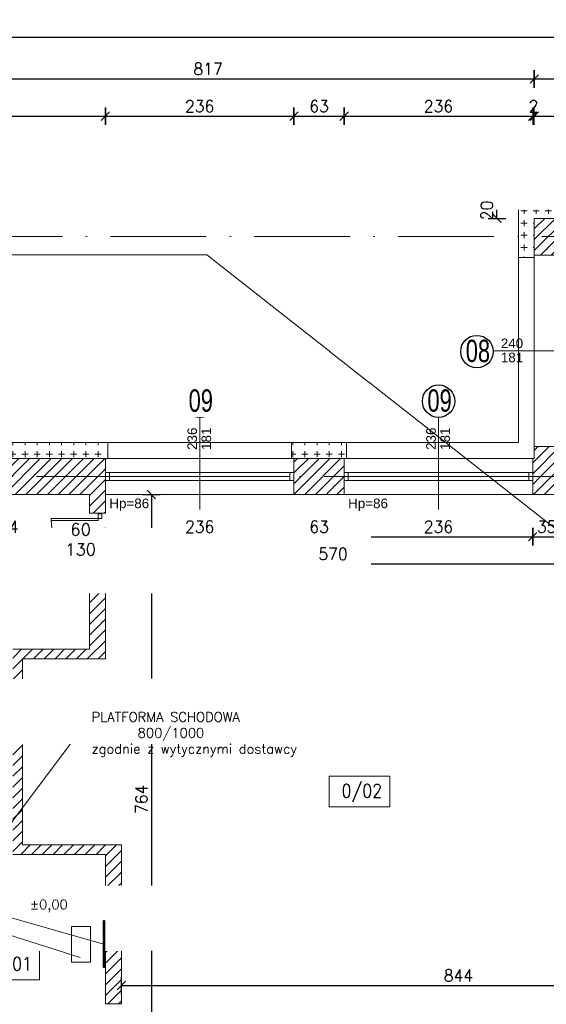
# Model space of a CAD drawing. Header units: millimetres. Extents: x -37273 to 136949, y -1495242345 to -598.
# Tile 28 of 53: x 55319 to 55978, y -16874 to -15640. Entities that reach past the tile are written whole.
import ezdxf

# ---------------------------------------------------------------- set-up
doc = ezdxf.new("R2010")
doc.units = ezdxf.units.MM
doc.linetypes.add('217-500', pattern=[2, 0, -0.5, 1.5])
doc.linetypes.add('ACAD_ISO10W100', pattern=[18, 12, -3, 0, -3])
for name, color, linetype, lineweight in [('0.09Opis', 20, 'Continuous', 9), ('A-DRZ', 3, 'Continuous', 13), ('A-OKN', 3, 'Continuous', 13), ('F-BIL-OP', 103, 'Continuous', 9), ('urządzenia', 252, 'Continuous', 0), ('wymiarowannie', 253, 'Continuous', 5), ('ściany', 190, 'Continuous', 25)]:
    doc.layers.add(name, color=color, linetype=linetype, lineweight=lineweight)
for name, color, linetype in [('OPISY', 4, 'Continuous'), ('wym', 1, 'Continuous'), ('ściana', 7, 'Continuous')]:
    doc.layers.add(name, color=color, linetype=linetype)
doc.layers.add('projektowana skarpa', color=7, linetype='Continuous', lineweight=5, true_color=0x3f3f3f)
doc.styles.add('op2', font='arial.ttf')
doc.styles.add('SIMPLEX', font='simplex', dxfattribs={"width": 0.85})
doc.styles.get("Standard").update_dxf_attribs({"font": 'arial.ttf'})
doc.styles.add('Style-CHAR_FAST_FONT', font='CHAR_FAST_FONT.shx')
doc.styles.add('WYM_50', font='simplex.shx', dxfattribs={"width": 0.95})
doc.dimstyles.new('50', dxfattribs={"dimtxt": 15, "dimasz": 0.15, "dimexe": 13, "dimexo": 30, "dimgap": 5, "dimtad": 1, "dimdec": 0, "dimrnd": 0.5, "dimzin": 1, "dimdsep": 46, "dimtxsty": 'WYM_50', "dimblk": 'A', "dimcen": 3, "dimdle": 5, "dimse1": 1, "dimse2": 1, "dimclrd": 256, "dimclre": 256, "dimclrt": 2, "dimaunit": 1, "dimadec": 0, "dimazin": 0, "dimtfac": 0.32, "dimtdec": 0, "dimtix": 1, "dimtmove": 1, "dimatfit": 3, "dimldrblk": 'A', "dimfxl": 1, "dimtvp": 0.08, "dimtolj": 1, "dimtzin": 1, "dimarcsym": 0})
pattern_1 = [(90, (-12462.238, -3.81), (-15.24, 9e-16), [7.62, -7.62]), (180, (-12458.429, 0), (-2e-15, -15.24), [7.62, -7.62])]

# ---------------------------------------------------------------- blocks, each defined once
blk = doc.blocks.new('DRZWI80')
at = {"layer": 'A-DRZ'}
for points in [[(63149.5, 25780.3), (63149.5, 25851.4)], [(63186.5, 25780.3), (63186.5, 25856.3)]]:
    blk.add_lwpolyline(points, dxfattribs=at)
at = {"layer": 'A-DRZ', "extrusion": (0, 0, -1)}
for points in [[(-63186.5, 25780.3), (-63183.5, 25780.3), (-63183.5, 25856.3)], [(-63186.5, 25856.3), (-63183.5, 25856.3)]]:
    blk.add_lwpolyline(points, dxfattribs=at)
at = {"layer": 'A-DRZ'}
for points in [[(63104.5, 25774.3), (63104.5, 25780.3), (63112.5, 25780.3), (63112.5, 25774.3)], [(63194.5, 25774.3), (63194.5, 25780.3), (63186.5, 25780.3), (63186.5, 25774.3)]]:
    blk.add_lwpolyline(points, close=True, dxfattribs=at)
at = {"layer": 'A-DRZ', "color": 1}
blk.add_arc((63182.8, 25785.8), 70.5, 89.4084, 184.4877, dxfattribs=at)
blk = doc.blocks.new('GFT43')
at = {"layer": 'A-DRZ'}
blk.add_blockref('DRZWI80', (-63194.5, -25774.3), dxfattribs=at)
blk = doc.blocks.new('A')
at = {"color": 7, "linetype": 'Continuous'}
blk.add_line((-35.3, -35.3), (35.3, 35.3), dxfattribs=at)
at = {"color": 1, "linetype": 'Continuous'}
blk.add_line((0, 73.6), (0, -73.6), dxfattribs=at)
blk = doc.blocks.new('*D2058')
at = {"layer": 'Defpoints', "color": 0, "lineweight": 13, "ltscale": 3}
for p in [(55963, -15889.4), (54688, -15935.4), (55963, -15935.4)]:
    blk.add_point(p, dxfattribs=at)
at = {"layer": 'wym', "lineweight": -2}
blk.add_line((54688, -15889.5), (54688, -15935.2), dxfattribs=at)
at = {"layer": 'wym', "lineweight": -2, "ltscale": 3, "xscale": 0.15, "yscale": 0.15, "zscale": 0.15}
for p, rotation in [((54688, -15889.4), 90), ((54688, -15935.4), 270)]:
    blk.add_blockref('A', p, dxfattribs=dict(at, rotation=rotation))
at = {"layer": 'wym', "color": 2, "ltscale": 3, "insert": (54675.5, -15912.4), "char_height": 15, "attachment_point": 5, "rotation": 90, "style": 'WYM_50'}
blk.add_mtext('\\A1;46', dxfattribs=at)
blk = doc.blocks.new('*D2059')
at = {"layer": 'Defpoints', "color": 0, "lineweight": 13, "ltscale": 3}
for p in [(55963, -15935.4), (54688, -16175.4), (55963, -16175.4)]:
    blk.add_point(p, dxfattribs=at)
at = {"layer": 'wym', "lineweight": -2}
blk.add_line((54688, -15935.5), (54688, -16175.2), dxfattribs=at)
at = {"layer": 'wym', "lineweight": -2, "ltscale": 3, "xscale": 0.15, "yscale": 0.15, "zscale": 0.15}
for p, rotation in [((54688, -15935.4), 90), ((54688, -16175.4), 270)]:
    blk.add_blockref('A', p, dxfattribs=dict(at, rotation=rotation))
at = {"layer": 'wym', "color": 2, "ltscale": 3, "insert": (54675.5, -16055.4), "char_height": 15, "attachment_point": 5, "rotation": 90, "style": 'WYM_50'}
blk.add_mtext('\\A1;240', dxfattribs=at)
blk = doc.blocks.new('*D2060')
at = {"layer": 'Defpoints', "color": 0, "lineweight": 13, "ltscale": 3}
for p in [(55963, -16175.4), (54688, -16190.4), (55963, -16190.4)]:
    blk.add_point(p, dxfattribs=at)
at = {"layer": 'wym', "lineweight": -2}
for p, q in [((54688, -16175.2), (54688, -16175.1)), ((54688, -16175.4), (54688, -16190.4)), ((54688, -16190.5), (54688, -16190.7))]:
    blk.add_line(p, q, dxfattribs=at)
at = {"layer": 'wym', "lineweight": -2, "ltscale": 3, "xscale": 0.15, "yscale": 0.15, "zscale": 0.15}
for p, rotation in [((54688, -16175.4), 270), ((54688, -16190.4), 90)]:
    blk.add_blockref('A', p, dxfattribs=dict(at, rotation=rotation))
at = {"layer": 'wym', "color": 2, "ltscale": 3, "insert": (54675.5, -16182.9), "char_height": 15, "attachment_point": 5, "rotation": 90, "style": 'WYM_50'}
blk.add_mtext('\\A1;15', dxfattribs=at)
blk = doc.blocks.new('*D2076')
at = {"layer": 'Defpoints', "color": 0, "lineweight": 13, "ltscale": 3}
for p in [(56030.9, -15889.4), (54635, -16190.4), (55963, -16190.4)]:
    blk.add_point(p, dxfattribs=at)
at = {"layer": 'wym', "lineweight": -2}
blk.add_line((54635, -15889.5), (54635, -16190.2), dxfattribs=at)
at = {"layer": 'wym', "lineweight": -2, "ltscale": 3, "xscale": 0.15, "yscale": 0.15, "zscale": 0.15}
for p, rotation in [((54635, -15889.4), 90), ((54635, -16190.4), 270)]:
    blk.add_blockref('A', p, dxfattribs=dict(at, rotation=rotation))
at = {"layer": 'wym', "color": 2, "ltscale": 3, "insert": (54622.5, -16039.9), "char_height": 15, "attachment_point": 5, "rotation": 90, "style": 'WYM_50'}
blk.add_mtext('\\A1;301', dxfattribs=at)
blk = doc.blocks.new('*D2165')
at = {"layer": 'Defpoints', "color": 0, "lineweight": 13, "ltscale": 3}
for p in [(55406, -16288.3), (55192, -16362.1), (55406, -16362.1)]:
    blk.add_point(p, dxfattribs=at)
at = {"layer": 'wym', "lineweight": -2}
blk.add_line((55192.2, -16288.3), (55405.9, -16288.3), dxfattribs=at)
at = {"layer": 'wym', "lineweight": -2, "ltscale": 3, "xscale": 0.15, "yscale": 0.15, "zscale": 0.15, "rotation": 180}
blk.add_blockref('A', (55192, -16288.3), dxfattribs=at)
at = {"layer": 'wym', "lineweight": -2, "ltscale": 3, "xscale": 0.15, "yscale": 0.15, "zscale": 0.15}
blk.add_blockref('A', (55406, -16288.3), dxfattribs=at)
at = {"layer": 'wym', "color": 2, "ltscale": 3, "insert": (55299, -16275.8), "char_height": 15, "attachment_point": 5, "style": 'WYM_50'}
blk.add_mtext('\\A1;214', dxfattribs=at)
blk = doc.blocks.new('*D2166')
at = {"layer": 'Defpoints', "color": 0, "lineweight": 13, "ltscale": 3}
for p in [(55662, -16235.4), (55426, -16247.1), (55662, -16288.3)]:
    blk.add_point(p, dxfattribs=at)
at = {"layer": 'wym', "lineweight": -2}
blk.add_line((55426.2, -16288.3), (55661.9, -16288.3), dxfattribs=at)
at = {"layer": 'wym', "lineweight": -2, "ltscale": 3, "xscale": 0.15, "yscale": 0.15, "zscale": 0.15, "rotation": 180}
blk.add_blockref('A', (55426, -16288.3), dxfattribs=at)
at = {"layer": 'wym', "lineweight": -2, "ltscale": 3, "xscale": 0.15, "yscale": 0.15, "zscale": 0.15}
blk.add_blockref('A', (55662, -16288.3), dxfattribs=at)
at = {"layer": 'wym', "color": 2, "ltscale": 3, "insert": (55544, -16275.8), "char_height": 15, "attachment_point": 5, "style": 'WYM_50'}
blk.add_mtext('\\A1;236', dxfattribs=at)
blk = doc.blocks.new('*D2167')
at = {"layer": 'Defpoints', "color": 0, "lineweight": 13, "ltscale": 3}
for p in [(55725, -16222.6), (55662, -16256.2), (55725, -16288.3)]:
    blk.add_point(p, dxfattribs=at)
at = {"layer": 'wym', "lineweight": -2}
blk.add_line((55662.2, -16288.3), (55724.9, -16288.3), dxfattribs=at)
at = {"layer": 'wym', "lineweight": -2, "ltscale": 3, "xscale": 0.15, "yscale": 0.15, "zscale": 0.15, "rotation": 180}
blk.add_blockref('A', (55662, -16288.3), dxfattribs=at)
at = {"layer": 'wym', "lineweight": -2, "ltscale": 3, "xscale": 0.15, "yscale": 0.15, "zscale": 0.15}
blk.add_blockref('A', (55725, -16288.3), dxfattribs=at)
at = {"layer": 'wym', "color": 2, "ltscale": 3, "insert": (55693.5, -16275.8), "char_height": 15, "attachment_point": 5, "style": 'WYM_50'}
blk.add_mtext('\\A1;63', dxfattribs=at)
blk = doc.blocks.new('*D2168')
at = {"layer": 'Defpoints', "color": 0, "lineweight": 13, "ltscale": 3}
for p in [(55961, -16235.4), (55725, -16271.1), (55961, -16288.3)]:
    blk.add_point(p, dxfattribs=at)
at = {"layer": 'wym', "lineweight": -2}
blk.add_line((55725.2, -16288.3), (55960.9, -16288.3), dxfattribs=at)
at = {"layer": 'wym', "lineweight": -2, "ltscale": 3, "xscale": 0.15, "yscale": 0.15, "zscale": 0.15, "rotation": 180}
blk.add_blockref('A', (55725, -16288.3), dxfattribs=at)
at = {"layer": 'wym', "lineweight": -2, "ltscale": 3, "xscale": 0.15, "yscale": 0.15, "zscale": 0.15}
blk.add_blockref('A', (55961, -16288.3), dxfattribs=at)
at = {"layer": 'wym', "color": 2, "ltscale": 3, "insert": (55843, -16275.8), "char_height": 15, "attachment_point": 5, "style": 'WYM_50'}
blk.add_mtext('\\A1;236', dxfattribs=at)
blk = doc.blocks.new('*D2169')
at = {"layer": 'Defpoints', "color": 0, "lineweight": 13, "ltscale": 3}
for p in [(55961, -16249.4), (55996, -16249.4), (55996, -16288.3)]:
    blk.add_point(p, dxfattribs=at)
at = {"layer": 'wym', "lineweight": -2}
blk.add_line((55961.2, -16288.3), (55995.9, -16288.3), dxfattribs=at)
at = {"layer": 'wym', "lineweight": -2, "ltscale": 3, "xscale": 0.15, "yscale": 0.15, "zscale": 0.15, "rotation": 180}
blk.add_blockref('A', (55961, -16288.3), dxfattribs=at)
at = {"layer": 'wym', "lineweight": -2, "ltscale": 3, "xscale": 0.15, "yscale": 0.15, "zscale": 0.15}
blk.add_blockref('A', (55996, -16288.3), dxfattribs=at)
at = {"layer": 'wym', "color": 2, "ltscale": 3, "insert": (55978.5, -16275.8), "char_height": 15, "attachment_point": 5, "style": 'WYM_50'}
blk.add_mtext('\\A1;35', dxfattribs=at)
blk = doc.blocks.new('*D2172')
at = {"layer": 'Defpoints', "color": 0, "lineweight": 13, "ltscale": 3}
for p in [(55996, -16322.4), (55426, -16348.6), (55996, -16348.6)]:
    blk.add_point(p, dxfattribs=at)
at = {"layer": 'wym', "lineweight": -2}
blk.add_line((55426.2, -16322.4), (55995.9, -16322.4), dxfattribs=at)
at = {"layer": 'wym', "lineweight": -2, "ltscale": 3, "xscale": 0.15, "yscale": 0.15, "zscale": 0.15, "rotation": 180}
blk.add_blockref('A', (55426, -16322.4), dxfattribs=at)
at = {"layer": 'wym', "lineweight": -2, "ltscale": 3, "xscale": 0.15, "yscale": 0.15, "zscale": 0.15}
blk.add_blockref('A', (55996, -16322.4), dxfattribs=at)
at = {"layer": 'wym', "color": 2, "ltscale": 3, "insert": (55711, -16309.9), "char_height": 15, "attachment_point": 5, "style": 'WYM_50'}
blk.add_mtext('\\A1;570', dxfattribs=at)
blk = doc.blocks.new('*D2173')
at = {"layer": 'Defpoints', "color": 0, "lineweight": 13, "ltscale": 3}
for p in [(55504.3, -16235.4), (55483.6, -16999.4), (55504.3, -16999.4)]:
    blk.add_point(p, dxfattribs=at)
at = {"layer": 'wym', "lineweight": -2}
blk.add_line((55483.6, -16235.5), (55483.6, -16999.2), dxfattribs=at)
at = {"layer": 'wym', "lineweight": -2, "ltscale": 3, "xscale": 0.15, "yscale": 0.15, "zscale": 0.15}
for p, rotation in [((55483.6, -16235.4), 90), ((55483.6, -16999.4), 270)]:
    blk.add_blockref('A', p, dxfattribs=dict(at, rotation=rotation))
at = {"layer": 'wym', "color": 2, "ltscale": 3, "insert": (55471.1, -16617.4), "char_height": 15, "attachment_point": 5, "rotation": 90, "style": 'WYM_50'}
blk.add_mtext('\\A1;764', dxfattribs=at)
blk = doc.blocks.new('*D2174')
at = {"layer": 'Defpoints', "color": 0, "lineweight": 13, "ltscale": 3}
for p in [(55446, -16823.3), (56290, -16823.3), (56290, -16850.7)]:
    blk.add_point(p, dxfattribs=at)
at = {"layer": 'wym', "lineweight": -2}
blk.add_line((55446.2, -16850.7), (56289.9, -16850.7), dxfattribs=at)
at = {"layer": 'wym', "lineweight": -2, "ltscale": 3, "xscale": 0.15, "yscale": 0.15, "zscale": 0.15, "rotation": 180}
blk.add_blockref('A', (55446, -16850.7), dxfattribs=at)
at = {"layer": 'wym', "lineweight": -2, "ltscale": 3, "xscale": 0.15, "yscale": 0.15, "zscale": 0.15}
blk.add_blockref('A', (56290, -16850.7), dxfattribs=at)
at = {"layer": 'wym', "color": 2, "ltscale": 3, "insert": (55868, -16838.2), "char_height": 15, "attachment_point": 5, "style": 'WYM_50'}
blk.add_mtext('\\A1;844', dxfattribs=at)
blk = doc.blocks.new('*D2176')
at = {"layer": 'Defpoints', "color": 0, "lineweight": 13, "ltscale": 3}
for p in [(55426, -15761.3), (55146, -16190.4), (55426, -16190.4)]:
    blk.add_point(p, dxfattribs=at)
at = {"layer": 'wym', "lineweight": -2}
blk.add_line((55146.2, -15761.3), (55425.9, -15761.3), dxfattribs=at)
at = {"layer": 'wym', "lineweight": -2, "ltscale": 3, "xscale": 0.15, "yscale": 0.15, "zscale": 0.15, "rotation": 180}
blk.add_blockref('A', (55146, -15761.3), dxfattribs=at)
at = {"layer": 'wym', "lineweight": -2, "ltscale": 3, "xscale": 0.15, "yscale": 0.15, "zscale": 0.15}
blk.add_blockref('A', (55426, -15761.3), dxfattribs=at)
at = {"layer": 'wym', "color": 2, "ltscale": 3, "insert": (55286, -15748.8), "char_height": 15, "attachment_point": 5, "style": 'WYM_50'}
blk.add_mtext('\\A1;280', dxfattribs=at)
blk = doc.blocks.new('*D2177')
at = {"layer": 'Defpoints', "color": 0, "lineweight": 13, "ltscale": 3}
for p in [(55662, -15761.3), (55426, -16196.7), (55662, -16196.7)]:
    blk.add_point(p, dxfattribs=at)
at = {"layer": 'wym', "lineweight": -2}
blk.add_line((55426.2, -15761.3), (55661.9, -15761.3), dxfattribs=at)
at = {"layer": 'wym', "lineweight": -2, "ltscale": 3, "xscale": 0.15, "yscale": 0.15, "zscale": 0.15, "rotation": 180}
blk.add_blockref('A', (55426, -15761.3), dxfattribs=at)
at = {"layer": 'wym', "lineweight": -2, "ltscale": 3, "xscale": 0.15, "yscale": 0.15, "zscale": 0.15}
blk.add_blockref('A', (55662, -15761.3), dxfattribs=at)
at = {"layer": 'wym', "color": 2, "ltscale": 3, "insert": (55544, -15748.8), "char_height": 15, "attachment_point": 5, "style": 'WYM_50'}
blk.add_mtext('\\A1;236', dxfattribs=at)
blk = doc.blocks.new('*D2178')
at = {"layer": 'Defpoints', "color": 0, "lineweight": 13, "ltscale": 3}
for p in [(55725, -15761.3), (55662, -16196.7), (55725, -16196.7)]:
    blk.add_point(p, dxfattribs=at)
at = {"layer": 'wym', "lineweight": -2}
blk.add_line((55662.2, -15761.3), (55724.9, -15761.3), dxfattribs=at)
at = {"layer": 'wym', "lineweight": -2, "ltscale": 3, "xscale": 0.15, "yscale": 0.15, "zscale": 0.15, "rotation": 180}
blk.add_blockref('A', (55662, -15761.3), dxfattribs=at)
at = {"layer": 'wym', "lineweight": -2, "ltscale": 3, "xscale": 0.15, "yscale": 0.15, "zscale": 0.15}
blk.add_blockref('A', (55725, -15761.3), dxfattribs=at)
at = {"layer": 'wym', "color": 2, "ltscale": 3, "insert": (55693.5, -15748.8), "char_height": 15, "attachment_point": 5, "style": 'WYM_50'}
blk.add_mtext('\\A1;63', dxfattribs=at)
blk = doc.blocks.new('*D2179')
at = {"layer": 'Defpoints', "color": 0, "lineweight": 13, "ltscale": 3}
for p in [(55961, -15761.3), (55725, -16134.5), (55961, -16200.4)]:
    blk.add_point(p, dxfattribs=at)
at = {"layer": 'wym', "lineweight": -2}
blk.add_line((55725.2, -15761.3), (55960.9, -15761.3), dxfattribs=at)
at = {"layer": 'wym', "lineweight": -2, "ltscale": 3, "xscale": 0.15, "yscale": 0.15, "zscale": 0.15, "rotation": 180}
blk.add_blockref('A', (55725, -15761.3), dxfattribs=at)
at = {"layer": 'wym', "lineweight": -2, "ltscale": 3, "xscale": 0.15, "yscale": 0.15, "zscale": 0.15}
blk.add_blockref('A', (55961, -15761.3), dxfattribs=at)
at = {"layer": 'wym', "color": 2, "ltscale": 3, "insert": (55843, -15748.8), "char_height": 15, "attachment_point": 5, "style": 'WYM_50'}
blk.add_mtext('\\A1;236', dxfattribs=at)
blk = doc.blocks.new('*D2180')
at = {"layer": 'Defpoints', "color": 0, "lineweight": 13, "ltscale": 3}
for p in [(55963, -15761.3), (55961, -15894.4), (55963, -15894.4)]:
    blk.add_point(p, dxfattribs=at)
at = {"layer": 'wym', "lineweight": -2}
for p, q in [((55960.9, -15761.3), (55960.7, -15761.3)), ((55961, -15761.3), (55963, -15761.3)), ((55963.2, -15761.3), (55963.3, -15761.3))]:
    blk.add_line(p, q, dxfattribs=at)
at = {"layer": 'wym', "lineweight": -2, "ltscale": 3, "xscale": 0.15, "yscale": 0.15, "zscale": 0.15}
blk.add_blockref('A', (55961, -15761.3), dxfattribs=at)
at = {"layer": 'wym', "lineweight": -2, "ltscale": 3, "xscale": 0.15, "yscale": 0.15, "zscale": 0.15, "rotation": 180}
blk.add_blockref('A', (55963, -15761.3), dxfattribs=at)
at = {"layer": 'wym', "color": 2, "ltscale": 3, "insert": (55962, -15748.8), "char_height": 15, "attachment_point": 5, "style": 'WYM_50'}
blk.add_mtext('\\A1;2', dxfattribs=at)
blk = doc.blocks.new('*D2181')
at = {"layer": 'Defpoints', "color": 0, "lineweight": 13, "ltscale": 3}
for p in [(56605, -15761.3), (55963, -15889.4), (56605, -15897.4)]:
    blk.add_point(p, dxfattribs=at)
at = {"layer": 'wym', "lineweight": -2}
blk.add_line((55963.2, -15761.3), (56604.9, -15761.3), dxfattribs=at)
at = {"layer": 'wym', "lineweight": -2, "ltscale": 3, "xscale": 0.15, "yscale": 0.15, "zscale": 0.15, "rotation": 180}
blk.add_blockref('A', (55963, -15761.3), dxfattribs=at)
at = {"layer": 'wym', "lineweight": -2, "ltscale": 3, "xscale": 0.15, "yscale": 0.15, "zscale": 0.15}
blk.add_blockref('A', (56605, -15761.3), dxfattribs=at)
at = {"layer": 'wym', "color": 2, "ltscale": 3, "insert": (56284, -15748.8), "char_height": 15, "attachment_point": 5, "style": 'WYM_50'}
blk.add_mtext('\\A1;642', dxfattribs=at)
blk = doc.blocks.new('*D2191')
at = {"layer": 'Defpoints', "color": 0, "lineweight": 13, "ltscale": 3}
for p in [(55963, -15714.6), (55963, -16182.9), (55146, -16190.4)]:
    blk.add_point(p, dxfattribs=at)
at = {"layer": 'ściana', "lineweight": -2, "ltscale": 3}
blk.add_line((55146.2, -15714.6), (55962.9, -15714.6), dxfattribs=at)
at = {"layer": 'ściana', "lineweight": -2, "ltscale": 3, "xscale": 0.15, "yscale": 0.15, "zscale": 0.15, "rotation": 180}
blk.add_blockref('A', (55146, -15714.6), dxfattribs=at)
at = {"layer": 'ściana', "lineweight": -2, "ltscale": 3, "xscale": 0.15, "yscale": 0.15, "zscale": 0.15}
blk.add_blockref('A', (55963, -15714.6), dxfattribs=at)
at = {"layer": 'ściana', "color": 2, "lineweight": 13, "ltscale": 3, "insert": (55554.5, -15702.1), "char_height": 15, "attachment_point": 5, "style": 'WYM_50'}
blk.add_mtext('\\A1;817', dxfattribs=at)
blk = doc.blocks.new('*D2192')
at = {"layer": 'Defpoints', "color": 0, "lineweight": 13, "ltscale": 3}
for p in [(57823, -15714.6), (55963, -15889.4), (57823, -15889.4)]:
    blk.add_point(p, dxfattribs=at)
at = {"layer": 'wym', "lineweight": -2}
blk.add_line((55963.2, -15714.6), (57822.9, -15714.6), dxfattribs=at)
at = {"layer": 'wym', "lineweight": -2, "ltscale": 3, "xscale": 0.15, "yscale": 0.15, "zscale": 0.15, "rotation": 180}
blk.add_blockref('A', (55963, -15714.6), dxfattribs=at)
at = {"layer": 'wym', "lineweight": -2, "ltscale": 3, "xscale": 0.15, "yscale": 0.15, "zscale": 0.15}
blk.add_blockref('A', (57823, -15714.6), dxfattribs=at)
at = {"layer": 'wym', "color": 2, "ltscale": 3, "insert": (56893, -15702.1), "char_height": 15, "attachment_point": 5, "style": 'WYM_50'}
blk.add_mtext('\\A1;1860', dxfattribs=at)
blk = doc.blocks.new('*D2194')
at = {"layer": 'Defpoints', "color": 0, "lineweight": 13, "ltscale": 3}
for p in [(55146, -15662.7), (55146, -15841.3), (58646, -15841.3)]:
    blk.add_point(p, dxfattribs=at)
at = {"layer": 'wym', "lineweight": -2}
blk.add_line((58645.9, -15662.7), (55146.2, -15662.7), dxfattribs=at)
at = {"layer": 'wym', "lineweight": -2, "ltscale": 3, "xscale": 0.15, "yscale": 0.15, "zscale": 0.15, "rotation": 180}
blk.add_blockref('A', (55146, -15662.7), dxfattribs=at)
at = {"layer": 'wym', "lineweight": -2, "ltscale": 3, "xscale": 0.15, "yscale": 0.15, "zscale": 0.15}
blk.add_blockref('A', (58646, -15662.7), dxfattribs=at)
at = {"layer": 'wym', "color": 2, "ltscale": 3, "insert": (56896, -15650.2), "char_height": 15, "attachment_point": 5, "style": 'WYM_50'}
blk.add_mtext('\\A1;3500', dxfattribs=at)
blk = doc.blocks.new('*D2321')
at = {"layer": 'Defpoints', "color": 0, "lineweight": 13, "ltscale": 3}
for p in [(55916.2, -15869.4), (55963, -15869.4), (55963, -15889.4)]:
    blk.add_point(p, dxfattribs=at)
at = {"layer": 'wym', "lineweight": -2}
for p, q in [((55916.2, -15869.2), (55916.2, -15869.1)), ((55916.2, -15889.4), (55916.2, -15869.4)), ((55916.2, -15889.5), (55916.2, -15889.7))]:
    blk.add_line(p, q, dxfattribs=at)
at = {"layer": 'wym', "lineweight": -2, "ltscale": 3, "xscale": 0.15, "yscale": 0.15, "zscale": 0.15}
for p, rotation in [((55916.2, -15869.4), 270), ((55916.2, -15889.4), 90)]:
    blk.add_blockref('A', p, dxfattribs=dict(at, rotation=rotation))
at = {"layer": 'wym', "color": 2, "ltscale": 3, "insert": (55903.7, -15879.4), "char_height": 15, "attachment_point": 5, "rotation": 90, "style": 'WYM_50'}
blk.add_mtext('\\A1;20', dxfattribs=at)

msp = doc.modelspace()

# ---------------------------------------------------------------- hatches: boundary and pattern name
at = {"layer": 'wymiarowannie', "lineweight": 13, "ltscale": 3}
h = msp.add_hatch(dxfattribs=at)
h.set_pattern_fill('CROSS', color=1, scale=0.6, angle=45)
h.set_pattern_definition(pattern_1)
h.paths.add_polyline_path([(55943.02, -15911.88), (55943.02, -15869.38), (56608.02, -15869.38), (56608.02, -15889.38), (56605.02, -15889.38), (55963.02, -15889.38), (55963.02, -15911.88)])
h = msp.add_hatch(dxfattribs=at)
h.set_pattern_fill('ANSI31', color=5, scale=3)
h.set_pattern_definition([(45, (55963.015, -15983.378), (-6.73519, 6.73519), [])])
h.paths.add_polyline_path([(55963.02, -15911.88), (56605.02, -15911.88), (56605.02, -15934.38), (56315.02, -15934.38), (56315.02, -15983.38), (56270.02, -15983.38), (56270.02, -15934.38), (56008.02, -15934.38), (56008.02, -15935.38), (55963.02, -15935.38)])
h.paths.add_polyline_path([(55963.02, -15911.88), (55963.02, -15889.38), (56605.02, -15889.38), (56605.02, -15911.88)])
h.paths.add_polyline_path([(57148.02, -15911.88), (57148.02, -15889.38), (57215.02, -15889.38), (57215.02, -15911.88)])
h.paths.add_polyline_path([(56843.02, -15911.88), (56843.02, -15889.38), (56910.02, -15889.38), (56910.02, -15911.88)])
h.paths.add_polyline_path([(57148.02, -15934.38), (57148.02, -15911.88), (57215.02, -15911.88), (57215.02, -15934.38)])
h.paths.add_polyline_path([(56843.02, -15934.38), (56843.02, -15911.88), (56910.02, -15911.88), (56910.02, -15934.38)])
h.paths.add_polyline_path([(56307.8, -15971.46), (56277.23, -15971.46), (56277.23, -15948.96), (56307.8, -15948.96)], flags=24)
h = msp.add_hatch(dxfattribs=at)
h.set_pattern_fill('CROSS', color=1, scale=0.6, angle=45)
h.set_pattern_definition(pattern_1)
h.paths.add_polyline_path([(55943.02, -15938.38), (55963.02, -15938.38), (55963.02, -15935.38), (55963.02, -15911.88), (55943.02, -15911.88)])
h = msp.add_hatch(dxfattribs=at)
h.set_pattern_fill('ANSI31', color=5, scale=3)
h.set_pattern_definition([(45, (55961.015, -16869.378), (-6.73519, 6.73519), [])])
h.paths.add_polyline_path([(56290.02, -16869.38), (56290.02, -16809.38), (56315.02, -16809.38), (56315.02, -16834.38), (56618.02, -16834.38), (56618.02, -16869.38)])
h.paths.add_polyline_path([(56618.02, -16869.38), (57076.02, -16869.38), (57076.02, -16834.38), (56618.02, -16834.38)])
h.paths.add_polyline_path([(55961.02, -16212.88), (55961.02, -16190.38), (55963.02, -16190.38), (55963.02, -16175.38), (56008.02, -16175.38), (56008.02, -16190.38), (56187.07, -16190.38), (56187.07, -16212.88)])
h.paths.add_polyline_path([(56270.02, -16190.38), (56270.02, -16113.38), (56315.02, -16113.38), (56315.02, -16212.88), (56290.02, -16212.88), (56290.02, -16190.38)])
h.paths.add_polyline_path([(56429.27, -16806.59), (56429.27, -16837.16), (56406.77, -16837.16), (56406.77, -16806.59)], flags=9)
h.paths.add_polyline_path([(56056.87, -16197.59), (56056.87, -16228.16), (56034.37, -16228.16), (56034.37, -16197.59)], flags=9)
h.paths.add_polyline_path([(56056.87, -16168.95), (56056.87, -16196.81), (56034.37, -16196.81), (56034.37, -16168.95)], flags=9)
h = msp.add_hatch(dxfattribs=at)
h.set_pattern_fill('CROSS', color=1, scale=0.6, angle=45)
h.set_pattern_definition(pattern_1)
h.paths.add_polyline_path([(55146.02, -16212.88), (55146.02, -16190.38), (55426.02, -16190.38), (55429.02, -16190.38), (55429.02, -16170.38), (55126.02, -16170.38), (55126.02, -16190.38), (55126.02, -16212.88)])
h = msp.add_hatch(dxfattribs=at)
h.set_pattern_fill('CROSS', color=1, scale=0.6, angle=45)
h.set_pattern_definition(pattern_1)
h.paths.add_polyline_path([(55662.02, -16190.38), (55725.02, -16190.38), (55728.02, -16190.38), (55728.02, -16170.38), (55659.02, -16170.38), (55659.02, -16190.38)])
h = msp.add_hatch(dxfattribs=at)
h.set_pattern_fill('ANSI31', color=5, scale=3)
h.set_pattern_definition([(45, (55146.015, -16873.772), (-6.73519, 6.73519), [])])
h.paths.add_polyline_path([(55146.02, -16443.77), (55146.02, -16212.88), (55426.02, -16212.88), (55426.02, -16235.38), (55426.02, -16258.74), (55406.02, -16258.74), (55406.02, -16235.38), (55192.02, -16235.38), (55192.02, -16443.77)])
h.paths.add_polyline_path([(55310.02, -16643.39), (55310.02, -16429.38), (55406.02, -16429.38), (55406.02, -16328.74), (55426.02, -16328.74), (55426.02, -16441.38), (55322.02, -16441.38), (55322.02, -16627.45)])
h.paths.add_polyline_path([(55310.02, -16686.38), (55310.02, -16643.39), (55322.02, -16627.45), (55322.02, -16674.38), (55446.02, -16674.38), (55446.02, -16873.77), (55426.02, -16873.77), (55426.02, -16686.38)])
h.paths.add_polyline_path([(55146.02, -16212.88), (55146.02, -16190.38), (55426.02, -16190.38), (55426.02, -16212.88)])
h = msp.add_hatch(dxfattribs=at)
h.set_pattern_fill('ANSI31', color=5, scale=3)
h.set_pattern_definition([(45, (55662.015, -16235.378), (-6.7352, 6.7352), [])])
h.paths.add_polyline_path([(55662.02, -16235.38), (55662.02, -16212.88), (55725.02, -16212.88), (55725.02, -16235.38)])
h.paths.add_polyline_path([(55662.02, -16212.88), (55662.02, -16190.38), (55725.02, -16190.38), (55725.02, -16212.88)])
h = msp.add_hatch(dxfattribs=at)
h.set_pattern_fill('ANSI31', color=5, scale=3)
h.set_pattern_definition([(45, (55961.015, -16869.378), (-6.73519, 6.73519), [])])
h.paths.add_polyline_path([(55961.02, -16212.88), (55961.02, -16235.38), (55996.02, -16235.38), (55996.02, -16530.38), (56142.02, -16530.38), (56142.02, -16435.38), (56180.82, -16435.38), (56180.82, -16423.38), (56130.02, -16423.38), (56130.02, -16518.38), (56008.02, -16518.38), (56008.02, -16235.38), (56187.07, -16235.38), (56187.07, -16212.88)])

# ---------------------------------------------------------------- linework, layer by layer
at = {"layer": '0.09Opis', "ltscale": 0.01}
for q in [(55290.75, -16668.96), (55702.69, -16524.9)]:
    msp.add_line((55399.25, -16524.9), q, dxfattribs=at)
msp.add_lwpolyline([(55344.16, -16741.39), (55344.16, -16770.62), (55331.57, -16758.6), (55383.09, -16758.6)], dxfattribs=at)
msp.add_lwpolyline([(55344.16, -16741.39), (55344.16, -16770.62), (55331.57, -16758.6), (55383.09, -16758.6)], dxfattribs=at)
at = {"layer": 'A-OKN'}
for p, q in [((55963.02, -15935.38), (55963.02, -16175.38)), ((55662.02, -16190.38), (55426.02, -16190.38)), ((55961.02, -16190.38), (55725.02, -16190.38)), ((55662.02, -16207.88), (55426.02, -16207.88)), ((55662.02, -16207.88), (55426.02, -16207.88)), ((55431.02, -16207.88), (55431.02, -16217.88)), ((55431.02, -16207.88), (55431.02, -16217.88)), ((55431.02, -16212.88), (55657.02, -16212.88)), ((55431.02, -16212.88), (55657.02, -16212.88)), ((55657.02, -16207.88), (55657.02, -16217.88)), ((55657.02, -16207.88), (55657.02, -16217.88)), ((55961.02, -16207.88), (55725.02, -16207.88)), ((55961.02, -16207.88), (55725.02, -16207.88)), ((55730.02, -16207.88), (55730.02, -16217.88)), ((55730.02, -16207.88), (55730.02, -16217.88)), ((55730.02, -16212.88), (55956.02, -16212.88)), ((55730.02, -16212.88), (55956.02, -16212.88)), ((55956.02, -16207.88), (55956.02, -16217.88)), ((55956.02, -16207.88), (55956.02, -16217.88)), ((55662.02, -16217.88), (55426.02, -16217.88)), ((55662.02, -16217.88), (55426.02, -16217.88)), ((55961.02, -16217.88), (55725.02, -16217.88)), ((55961.02, -16217.88), (55725.02, -16217.88)), ((55662.02, -16235.38), (55426.02, -16235.38)), ((55961.02, -16235.38), (55725.02, -16235.38))]:
    msp.add_line(p, q, dxfattribs=at)
for points in [[(55943.02, -15938.38), (55943.02, -16170.38)], [(55429.02, -16170.38), (55659.02, -16170.38)], [(55728.02, -16170.38), (55943.02, -16170.38)]]:
    msp.add_lwpolyline(points, dxfattribs=at)
at = {"layer": 'F-BIL-OP', "color": 0}
for points in [[(55706.05, -16588.39), (55782.01, -16588.39), (55782.01, -16626.78), (55706.05, -16626.78)], [(55267.53, -16805.19), (55343.48, -16805.19), (55343.48, -16843.58), (55267.53, -16843.58)]]:
    msp.add_lwpolyline(points, close=True, dxfattribs=at)
at = {"layer": 'projektowana skarpa', "color": 1, "lineweight": 13}
msp.add_lwpolyline([(55552.91, -15934.91), (55552.91, -15934.91), (54636.39, -15934.91)], dxfattribs=at)
at = {"layer": 'wymiarowannie', "color": 251, "linetype": 'ACAD_ISO10W100', "lineweight": 13, "ltscale": 10}
for p, q in [((57353.32, -15911.88), (54535.13, -15911.88)), ((57801.02, -16212.88), (54535.13, -16212.88))]:
    msp.add_line(p, q, dxfattribs=at)
at = {"layer": 'wymiarowannie', "ltscale": 3}
for p, q in [((55911.44, -16055.38), (56026.76, -16055.38)), ((55544.05, -16138.8), (55544.05, -16254.12)), ((55843.05, -16138.8), (55843.05, -16254.12))]:
    msp.add_line(p, q, dxfattribs=at)
at = {"layer": 'ściana', "lineweight": 13, "ltscale": 3}
for p, q in [((55963.02, -15889.38), (56605.02, -15889.38)), ((55963.02, -15889.38), (55963.02, -15935.38)), ((56008.02, -15935.38), (55963.02, -15935.38)), ((56008.02, -16175.38), (55963.02, -16175.38)), ((55963.02, -16175.38), (55963.02, -16190.38)), ((55146.02, -16190.38), (55426.02, -16190.38)), ((55426.02, -16235.38), (55426.02, -16190.38)), ((55662.02, -16190.38), (55725.02, -16190.38)), ((55662.02, -16235.38), (55662.02, -16190.38)), ((55725.02, -16235.38), (55725.02, -16190.38)), ((55961.02, -16190.38), (55963.02, -16190.38)), ((55961.02, -16235.38), (55961.02, -16190.38)), ((55192.02, -16235.38), (55406.02, -16235.38)), ((55406.02, -16235.38), (55406.02, -16258.74)), ((55426.02, -16235.38), (55426.02, -16258.74)), ((55662.02, -16235.38), (55725.02, -16235.38)), ((55961.02, -16235.38), (55996.02, -16235.38)), ((55426.02, -16258.74), (55406.02, -16258.74)), ((55406.02, -16328.74), (55406.02, -16429.38)), ((55426.02, -16328.74), (55406.02, -16328.74)), ((55426.02, -16328.74), (55426.02, -16441.38)), ((55310.02, -16429.38), (55406.02, -16429.38)), ((55322.02, -16674.38), (55322.02, -16441.38)), ((55322.02, -16441.38), (55426.02, -16441.38)), ((55446.02, -16674.38), (55322.02, -16674.38)), ((55446.02, -16873.77), (55446.02, -16674.38)), ((55426.02, -16686.38), (55310.02, -16686.38)), ((55426.02, -16686.38), (55426.02, -16873.77)), ((55446.02, -16873.77), (55426.02, -16873.77))]:
    msp.add_line(p, q, dxfattribs=at)
at = {"layer": 'ściana', "color": 1, "lineweight": 13, "ltscale": 3}
for points in [[(55943.02, -15938.38), (55943.02, -15869.38), (56608.02, -15869.38)], [(55963.02, -15938.38), (55943.02, -15938.38)], [(55126.02, -16446.77), (55126.02, -16170.38), (55429.02, -16170.38)], [(55429.02, -16190.38), (55429.02, -16170.38)], [(55659.02, -16170.38), (55728.02, -16170.38)], [(55659.02, -16190.38), (55659.02, -16170.38)], [(55728.02, -16190.38), (55728.02, -16170.38)]]:
    msp.add_lwpolyline(points, dxfattribs=at)
at = {"layer": 'ściany', "color": 5, "ltscale": 100}
for centre in [(55891.14, -16056.29), (55544.16, -16118.48), (55843.16, -16118.48)]:
    msp.add_circle(centre, 20.32, dxfattribs=at)

# ---------------------------------------------------------------- block references
at = {"layer": 'A-DRZ', "xscale": 0.77, "yscale": 0.77, "zscale": 0.77, "rotation": 90}
msp.add_blockref('GFT43', (55421.34, -16259.44), dxfattribs=at)

# ---------------------------------------------------------------- texts
at = {"layer": '0.09Opis', "ltscale": 0.01, "char_height": 12, "attachment_point": 1}
for s, insert in [('{\\Fsimplex.shx|c238;PLATFORMA SCHODOWA \\P       800/1000\\Pzgodnie z wytycznymi dostawcy}', (55408.78, -16508.16)), ('{\\Fsimplex.shx|c238;%%P0,00}', (55331.56, -16743.18))]:
    msp.add_mtext(s, dxfattribs=dict(at, insert=insert))
at = {"layer": 'A-DRZ', "insert": (55394.93, -16291.69), "char_height": 15, "attachment_point": 5}
msp.add_mtext('\\pxqc;{\\Fsimplex|c238;60\\P\\pq*;130}', dxfattribs=at)
at = {"layer": 'F-BIL-OP', "color": 0, "style": 'SIMPLEX', "width": 0.85}
for s, p in [('0/02', (55721.64, -16615.24)), ('0/01', (55283.12, -16832.05))]:
    msp.add_text(s, height=17, dxfattribs=at).set_placement(p)
at = {"layer": 'OPISY', "color": 4, "ltscale": 3, "style": 'op2', "width": 0.7}
for s, p in [('08', (55877.17, -16069.48)), ('09', (55530.19, -16131.67)), ('09', (55829.19, -16131.67))]:
    msp.add_text(s, height=28, dxfattribs=at).set_placement(p)
at = {"layer": 'urządzenia', "char_height": 12, "attachment_point": 5}
for insert in [(55455.84, -16248.34), (55754.84, -16248.34)]:
    msp.add_mtext('Hp=86', dxfattribs=dict(at, insert=insert))
at = {"layer": 'wymiarowannie', "color": 1, "lineweight": 13, "ltscale": 3, "insert": (55935.07, -16046.07), "char_height": 12, "attachment_point": 5}
msp.add_mtext('240', dxfattribs=at)
at = {"layer": 'wymiarowannie', "color": 1, "lineweight": 13, "ltscale": 3, "insert": (55935.07, -16063.73), "char_height": 12, "width": 30.7607, "attachment_point": 5}
msp.add_mtext('181', dxfattribs=at)
at = {"layer": 'wymiarowannie', "color": 1, "lineweight": 13, "ltscale": 3, "char_height": 12, "attachment_point": 5, "rotation": 90}
for insert in [(55534.75, -16165.51), (55833.75, -16165.51)]:
    msp.add_mtext('236', dxfattribs=dict(at, insert=insert))
at = {"layer": 'wymiarowannie', "color": 1, "lineweight": 13, "ltscale": 3, "char_height": 12, "width": 30.7607, "attachment_point": 5, "rotation": 90}
for insert in [(55552.41, -16165.51), (55851.41, -16165.51)]:
    msp.add_mtext('181', dxfattribs=dict(at, insert=insert))

# ---------------------------------------------------------------- dimensions: what is measured, and where the dimension line sits
at = {"layer": 'wym'}
for base, p1, p2, picture, middle in [((55146.02, -15662.74), (58646.02, -15841.32), (55146.02, -15841.32), '*D2194', (56896.02, -15650.24)), ((57823.02, -15714.56), (55963.02, -15889.38), (57823.02, -15889.38), '*D2192', (56893.02, -15702.06)), ((55426.02, -15761.28), (55146.02, -16190.38), (55426.02, -16190.38), '*D2176', (55286.02, -15748.78)), ((55662.02, -15761.28), (55426.02, -16196.71), (55662.02, -16196.71), '*D2177', (55544.02, -15748.78)), ((55725.02, -15761.28), (55662.02, -16196.71), (55725.02, -16196.71), '*D2178', (55693.52, -15748.78)), ((55961.02, -15761.28), (55725.02, -16134.51), (55961.02, -16200.45), '*D2179', (55843.02, -15748.78)), ((55963.02, -15761.28), (55961.02, -15894.42), (55963.02, -15894.42), '*D2180', (55962.02, -15748.78)), ((56605.02, -15761.28), (55963.02, -15889.38), (56605.02, -15897.43), '*D2181', (56284.02, -15748.78)), ((55725.02, -16288.34), (55662.02, -16256.19), (55725.02, -16222.55), '*D2167', (55693.52, -16275.84)), ((55662.02, -16288.34), (55426.02, -16247.06), (55662.02, -16235.38), '*D2166', (55544.02, -16275.84)), ((55961.02, -16288.34), (55725.02, -16271.1), (55961.02, -16235.38), '*D2168', (55843.02, -16275.84)), ((55996.02, -16288.34), (55961.02, -16249.39), (55996.02, -16249.39), '*D2169', (55978.52, -16275.84)), ((55406.02, -16288.34), (55192.02, -16362.11), (55406.02, -16362.11), '*D2165', (55299.02, -16275.84)), ((55996.02, -16322.39), (55426.02, -16348.59), (55996.02, -16348.59), '*D2172', (55711.02, -16309.89)), ((56290.02, -16850.72), (55446.02, -16823.25), (56290.02, -16823.25), '*D2174', (55868.02, -16838.22))]:
    dim = msp.add_linear_dim(base=base, p1=p1, p2=p2, dimstyle='50', override={"dimblk": 'A', "dimfxl": 0, "dimarcsym": 1}, dxfattribs=at)
    dim.commit()
    dim.dimension.update_dxf_attribs({"geometry": picture, "text_midpoint": middle})
dim = msp.add_aligned_dim(p1=(55963.02, -15889.38), p2=(55963.02, -15869.38), distance=46.79, dimstyle='50', override={"dimblk": 'A', "dimfxl": 0, "dimarcsym": 1}, dxfattribs=at)
dim.commit()
dim.dimension.update_dxf_attribs({"geometry": '*D2321', "text_midpoint": (55903.72, -15879.38)})
for base, p1, p2, picture, middle in [((54635.02, -16190.38), (56030.91, -15889.38), (55963.02, -16190.38), '*D2076', (54622.52, -16039.88)), ((54687.99, -15935.38), (55963.02, -15889.38), (55963.02, -15935.38), '*D2058', (54675.49, -15912.38)), ((54687.99, -16175.38), (55963.02, -15935.38), (55963.02, -16175.38), '*D2059', (54675.49, -16055.38)), ((54687.99, -16190.38), (55963.02, -16175.38), (55963.02, -16190.38), '*D2060', (54675.49, -16182.88)), ((55483.55, -16999.38), (55504.35, -16235.38), (55504.35, -16999.38), '*D2173', (55471.05, -16617.38))]:
    dim = msp.add_linear_dim(base=base, p1=p1, p2=p2, angle=90, dimstyle='50', override={"dimblk": 'A', "dimfxl": 0, "dimarcsym": 1}, dxfattribs=at)
    dim.commit()
    dim.dimension.update_dxf_attribs({"geometry": picture, "text_midpoint": middle})
at = {"layer": 'ściana', "lineweight": 13, "ltscale": 3}
dim = msp.add_linear_dim(base=(55963.02, -15714.56), p1=(55146.02, -16190.38), p2=(55963.02, -16182.88), dimstyle='50', override={"dimblk": 'A', "dimfxl": 0, "dimarcsym": 1}, dxfattribs=at)
dim.commit()
dim.dimension.update_dxf_attribs({"geometry": '*D2191', "text_midpoint": (55554.52, -15702.06)})

# ---------------------------------------------------------------- next in the draw order: texts
at = {"layer": 'OPISY', "color": 18, "linetype": '217-500', "ltscale": 5, "true_color": 0x000000, "char_height": 22.295, "width": 1938.6235, "attachment_point": 1, "rotation": 0.07758, "style": 'Style-CHAR_FAST_FONT', "bg_fill": 2}
for s, insert in [('{\\fArial|b0|i0|c238|p0;\\C1;PROBLEM NR \\fArial|b1|i0|c238|p0;24\\fArial|b0|i0|c238|p0;\\C18;\\c0; - AUDYTU W ZAKRESIE \\PDOSTEPNOŚCI  ARCHITEKTONICZNEJ}', (54678.81, -15809.39)), ('{\\fArial|b0|i0|c238|p0;\\C1;PROBLEM NR \\fArial|b1|i0|c238|p0;20,21\\fArial|b0|i0|c238|p0;\\C18;\\c0; - AUDYTU W ZAKRESIE \\PDOSTEPNOŚCI  ARCHITEKTONICZNEJ}', (53806.43, -16069.94)), ('{\\fArial|b0|i0|c238|p0;\\C1;PROBLEM NR \\fArial|b1|i0|c238|p0;19\\fArial|b0|i0|c238|p0;\\C18;\\c0; - AUDYTU W ZAKRESIE \\PDOSTEPNOŚCI  ARCHITEKTONICZNEJ}', (53808.82, -16290.72)), ('{\\fArial|b0|i0|c238|p0;\\C1;PROBLEM NR \\fArial|b1|i0|c238|p0;13\\fArial|b0|i0|c238|p0;\\C18;\\c0; - AUDYTU W ZAKRESIE \\PDOSTEPNOŚCI  ARCHITEKTONICZNEJ}', (53809.07, -16479.72)), ('{\\fArial|b0|i0|c238|p0;\\C1;PROBLEM NR \\fArial|b1|i0|c238|p0;10\\fArial|b0|i0|c238|p0;\\C18;\\c0; - AUDYTU W ZAKRESIE \\PDOSTEPNOŚCI  ARCHITEKTONICZNEJ}', (53803.36, -16738.88))]:
    msp.add_mtext(s, dxfattribs=dict(at, insert=insert))

# ---------------------------------------------------------------- next in the draw order: linework, layer by layer
at = {"layer": 'projektowana skarpa', "color": 1, "lineweight": 13}
for points in [[(55552.91, -15934.91), (56084.81, -16353.37)], [(55423.45, -16798.75), (54610.14, -16565.63), (53770.28, -16565.63)], [(55394.37, -16815.78), (54610.14, -16565.63)]]:
    msp.add_lwpolyline(points, dxfattribs=at)
at = {"layer": 'wymiarowannie', "color": 1, "lineweight": 13, "ltscale": 3}
msp.add_lwpolyline([(55383.4, -16821.28), (55383.4, -16776.66), (55407.47, -16776.66), (55407.47, -16821.28)], close=True, dxfattribs=at)
at = {"layer": 'wymiarowannie', "color": 1, "lineweight": 30, "ltscale": 3}
msp.add_lwpolyline([(55425.01, -16828.25), (55423.45, -16828.25), (55423.45, -16769.25), (55425.01, -16769.25), (55425.01, -16828.25)], dxfattribs=at)

doc.saveas('drawing.dxf')
